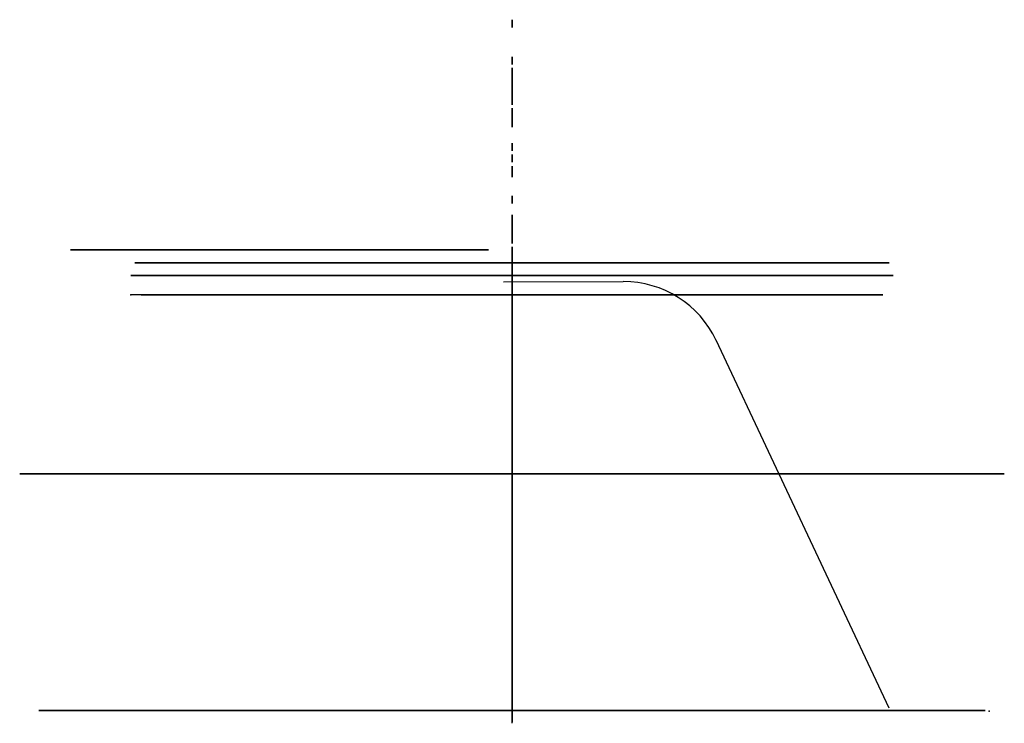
# Model space of a CAD drawing. Header units: centimetres. Extents: x -38.5 to 38.5, y -1 to 54.
import ezdxf

# ---------------------------------------------------------------- set-up
doc = ezdxf.new("R2010")
doc.units = ezdxf.units.CM
doc.header["$MEASUREMENT"] = 0
for name, color, linetype in [('boekske v1_Sketch1', 7, 'Continuous'), ('VincentSheppard_ViviCoffeeTAble77 v1_Sketch1', 7, 'Continuous'), ('VincentSheppard_ViviCoffeeTAble77 v1_Sketch11', 7, 'Continuous'), ('VincentSheppard_ViviCoffeeTAble77 v1_Sketch13', 7, 'Continuous'), ('VincentSheppard_ViviCoffeeTAble77 v1_Sketch14', 7, 'Continuous'), ('VincentSheppard_ViviCoffeeTAble77 v1_Sketch15', 7, 'Continuous'), ('VincentSheppard_ViviCoffeeTAble77 v1_Sketch16', 7, 'Continuous'), ('VincentSheppard_ViviCoffeeTAble77 v1_Sketch17', 7, 'Continuous'), ('VincentSheppard_ViviCoffeeTAble77 v1_Sketch18', 7, 'Continuous'), ('VincentSheppard_ViviCoffeeTAble77 v1_Sketch19', 7, 'Continuous'), ('VincentSheppard_ViviCoffeeTAble77 v1_Sketch2', 7, 'Continuous'), ('VincentSheppard_ViviCoffeeTAble77 v1_Sketch20', 7, 'Continuous'), ('VincentSheppard_ViviCoffeeTAble77 v1_Sketch21', 7, 'Continuous'), ('VincentSheppard_ViviCoffeeTAble77 v1_Sketch22', 7, 'Continuous'), ('VincentSheppard_ViviCoffeeTAble77 v1_Sketch25', 7, 'Continuous'), ('VincentSheppard_ViviCoffeeTAble77 v1_Sketch3', 7, 'Continuous'), ('VincentSheppard_ViviCoffeeTAble77 v1_Sketch4', 7, 'Continuous'), ('VincentSheppard_ViviCoffeeTAble77 v1_Sketch5', 7, 'Continuous'), ('VincentSheppard_ViviCoffeeTAble77 v1_Sketch6', 7, 'Continuous'), ('VincentSheppard_ViviCoffeeTAble77 v1_Sketch7', 7, 'Continuous')]:
    doc.layers.add(name, color=color, linetype=linetype)

# ---------------------------------------------------------------- blocks, each defined once
blk = doc.blocks.new('boekskev1')
at = {"layer": 'boekske v1_Sketch1'}
for p, q in [((10.5, 0, -13.5), (-10.5, 0, -13.5)), ((-10.5, 0, -13.5), (-10.5, 0, 13.5)), ((-10.5, 0, 13.5), (10.5, 0, 13.5)), ((10.5, 0, -13.5), (-10.5, 0, 13.5)), ((-10.5, 0, -13.5), (10.5, 0, 13.5)), ((10.5, 0, 13.5), (10.5, 0, -13.5))]:
    blk.add_line(p, q, dxfattribs=at)
blk.add_point((0, 0), dxfattribs=at)
blk.add_point((0, 0), dxfattribs=at)

msp = doc.modelspace()

# ---------------------------------------------------------------- linework, layer by layer
at = {"layer": 'VincentSheppard_ViviCoffeeTAble77 v1_Sketch1', "extrusion": (0, 1, 0)}
msp.add_circle((0, 0), 37, dxfattribs=at)
at = {"layer": 'VincentSheppard_ViviCoffeeTAble77 v1_Sketch1'}
msp.add_point((0, 0), dxfattribs=at)
at = {"layer": 'VincentSheppard_ViviCoffeeTAble77 v1_Sketch11'}
for p, q in [((0, 34.622), (0, 35.384)), ((0, 35.384), (0, 35.384, 38)), ((0, 33.86), (0, 34.622)), ((0, 34.622), (0, 34.622, 38.307)), ((0, 33), (0, 33.86)), ((0, 33.86), (0, 33.86, 52.5)), ((0, 32.238), (0, 33.098)), ((0, 33.098), (0, 33.098, 52.5)), ((0, 31.476), (0, 32.336)), ((0, 32.336), (0, 32.336, 52.5)), ((0, 30.714), (0, 31.574)), ((0, 31.574), (0, 31.574, 52.5)), ((0, 29.952), (0, 30.812)), ((0, 30.812), (0, 30.812, 52.5)), ((0, 29.19), (0, 30.05)), ((0, 30.05), (0, 30.05, 52.5)), ((0, 28.429), (0, 29.289)), ((0, 29.289), (0, 29.289, 52.5)), ((0, 27.667), (0, 28.527)), ((0, 28.527), (0, 28.527, 52.5)), ((0, 26.905), (0, 27.765)), ((0, 27.765), (0, 27.765, 52.5)), ((0, 26.143), (0, 27.003)), ((0, 27.003), (0, 27.003, 52.5)), ((0, 25.381), (0, 26.241)), ((0, 26.241), (0, 26.241, 52.5)), ((0, 24.619), (0, 25.479)), ((0, 25.479), (0, 25.479, 52.5)), ((0, 23.857), (0, 24.717)), ((0, 24.717), (0, 24.717, 52.5)), ((0, 23.095), (0, 23.955)), ((0, 23.955), (0, 23.955, 52.5)), ((0, 22.333), (0, 23.193)), ((0, 23.193), (0, 23.193, 52.5)), ((0, 21.571), (0, 22.431)), ((0, 22.431), (0, 22.431, 52.5)), ((0, 20.81), (0, 21.67)), ((0, 21.67), (0, 21.67, 52.5)), ((0, 20.048), (0, 20.908)), ((0, 20.908), (0, 20.908, 52.5)), ((0, 19.286), (0, 20.146)), ((0, 20.146), (0, 20.146, 52.5)), ((0, 18.524), (0, 19.384)), ((0, 19.384), (0, 19.384, 52.5)), ((0, 17.762), (0, 18.622)), ((0, 18.622), (0, 18.622, 52.5)), ((0, 17), (0, 17.86)), ((0, 17.86), (0, 17.86, 52.5)), ((0, 16.238), (0, 17.098)), ((0, 17.098), (0, 17.098, 52.5)), ((0, 15.476), (0, 16.336)), ((0, 16.336), (0, 16.336, 52.5)), ((0, 14.714), (0, 15.574)), ((0, 15.574), (0, 15.574, 52.5)), ((0, 13.952), (0, 14.812)), ((0, 14.812), (0, 14.812, 52.5)), ((0, 13.19), (0, 14.05)), ((0, 14.05), (0, 14.05, 52.5)), ((0, 12.429), (0, 13.289)), ((0, 13.289), (0, 13.289, 52.5)), ((0, 11.667), (0, 12.527)), ((0, 12.527), (0, 12.527, 52.5)), ((0, 10.905), (0, 11.765)), ((0, 11.765), (0, 11.765, 52.5)), ((0, 10.143), (0, 11.003)), ((0, 11.003), (0, 11.003, 52.5)), ((0, 9.381), (0, 10.241)), ((0, 10.241), (0, 10.241, 52.5)), ((0, 8.619), (0, 9.479)), ((0, 9.479), (0, 9.479, 52.5)), ((0, 7.857), (0, 8.717)), ((0, 8.717), (0, 8.717, 52.5)), ((0, 7.095), (0, 7.955)), ((0, 7.955), (0, 7.955, 52.5)), ((0, 6.333), (0, 7.193)), ((0, 7.193), (0, 7.193, 52.5)), ((0, 5.571), (0, 6.431)), ((0, 6.431), (0, 6.431, 52.5)), ((0, 4.81), (0, 5.67)), ((0, 5.67), (0, 5.67, 52.5)), ((0, 4.048), (0, 4.908)), ((0, 4.908), (0, 4.908, 52.5)), ((0, 3.286), (0, 4.146)), ((0, 4.146), (0, 4.146, 52.5)), ((0, 2.524), (0, 3.384)), ((0, 3.384), (0, 3.384, 52.5)), ((0, 1.762), (0, 2.622)), ((0, 2.622), (0, 2.622, 52.5)), ((0, 1), (0, 1.86)), ((0, 1.86), (0, 1.86, 52.5)), ((0, 1), (0, 1, 65)), ((0, 1), (0, 0.14)), ((0, 0.14), (0, 0.14, 56)), ((0, 0.14), (0, -0.622)), ((0, -0.622), (0, -0.622, 70))]:
    msp.add_line(p, q, dxfattribs=at)
msp.add_point((0, 0), dxfattribs=at)
at = {"layer": 'VincentSheppard_ViviCoffeeTAble77 v1_Sketch13'}
msp.add_point((0, 0), dxfattribs=at)
at = {"layer": 'VincentSheppard_ViviCoffeeTAble77 v1_Sketch14', "extrusion": (0, 1, 0)}
msp.add_circle((0, 0), 30, dxfattribs=at)
at = {"layer": 'VincentSheppard_ViviCoffeeTAble77 v1_Sketch14'}
msp.add_point((0, 0), dxfattribs=at)
at = {"layer": 'VincentSheppard_ViviCoffeeTAble77 v1_Sketch15'}
msp.add_point((0, 0), dxfattribs=at)
at = {"layer": 'VincentSheppard_ViviCoffeeTAble77 v1_Sketch16'}
for p, q in [((0, -1), (0, 36)), ((0, 1), (0, 0.14)), ((0, 0.14), (0, 0.14, 45))]:
    msp.add_line(p, q, dxfattribs=at)
for p in [(0, 1), (0, 0)]:
    msp.add_point(p, dxfattribs=at)
at = {"layer": 'VincentSheppard_ViviCoffeeTAble77 v1_Sketch17', "extrusion": (0, -1, 0)}
msp.add_circle((0, 0, -32.5), 29, dxfattribs=at)
at = {"layer": 'VincentSheppard_ViviCoffeeTAble77 v1_Sketch17'}
msp.add_point((0, 32.5), dxfattribs=at)
at = {"layer": 'VincentSheppard_ViviCoffeeTAble77 v1_Sketch18'}
msp.add_line((0, 0.14), (0, 0.14, 45), dxfattribs=at)
at = {"layer": 'VincentSheppard_ViviCoffeeTAble77 v1_Sketch18', "extrusion": (1, 0, 0)}
for centre in [(53.69, 4.141), (50.799, 9.955), (49.928, 11.546), (49.725, 11.905), (49.195, 12.831), (48.904, 13.329), (48.64, 13.776), (48.478, 14.046), (48.098, 14.673), (47.641, 15.412), (46.774, 16.771), (46.314, 17.47), (45.895, 18.095), (44.047, 20.708), (43.167, 21.876), (42.254, 23.041), (41.971, 23.391), (39.918, 25.803), (38.452, 27.389), (38.056, 27.799), (37.659, 28.201), (37.243, 28.615), (36.878, 28.97), (36.81, 29.035), (35.93, 29.862), (35.864, 29.923), (35.339, 30.396), (35.291, 30.438), (33.966, 31.57), (33.481, 31.964), (32.782, 32.51), (32.022, 33.077), (29.993, 34.454), (27.349, 35.943), (24.999, 36.969), (22.941, 37.633), (21.122, 38.033), (19.488, 38.242), (17.997, 38.31), (16.617, 38.269), (15.323, 38.143), (14.099, 37.948), (12.784, 37.659), (0.14, 31.261)]:
    msp.add_circle(centre, 0.3, dxfattribs=at)
at = {"layer": 'VincentSheppard_ViviCoffeeTAble77 v1_Sketch18'}
msp.add_open_spline([(0, 35.984, 29.812), (0, 35.294, 30.447), (0, 33.91, 31.663), (0, 31.821, 33.323), (0, 29.011, 35.202), (0, 25.454, 36.959), (0, 21.849, 38.07), (0, 18.192, 38.487), (0, 14.481, 38.186), (0, 10.719, 37.2), (0, 6.91, 35.583), (0, 3.828, 33.828), (0, 1.499, 32.268), (0, -0.062, 31.122), (0, -0.845, 30.522)], degree=5, dxfattribs=at)
msp.add_point((0, 0), dxfattribs=at)
at = {"layer": 'VincentSheppard_ViviCoffeeTAble77 v1_Sketch19'}
msp.add_point((0, 32.5), dxfattribs=at)
at = {"layer": 'VincentSheppard_ViviCoffeeTAble77 v1_Sketch2', "extrusion": (0, 1, 0)}
msp.add_circle((0, 0, 35), 29.5, dxfattribs=at)
at = {"layer": 'VincentSheppard_ViviCoffeeTAble77 v1_Sketch2'}
msp.add_point((0, 35), dxfattribs=at)
at = {"layer": 'VincentSheppard_ViviCoffeeTAble77 v1_Sketch20'}
for p, q in [((29, 32.5), (-29.8, 32.5)), ((0, 32.5, -29.5), (-4.149, 32.5, -35.658)), ((0, 32.5), (0, 32.5, 29.5)), ((0, 32.5, 29.5), (0, 32.5, -29.5)), ((0, 32.5), (29, 32.5))]:
    msp.add_line(p, q, dxfattribs=at)
at = {"layer": 'VincentSheppard_ViviCoffeeTAble77 v1_Sketch20', "extrusion": (0, -1, 0)}
for radius in [29, 28.504]:
    msp.add_circle((0, 0, -32.5), radius, dxfattribs=at)
at = {"layer": 'VincentSheppard_ViviCoffeeTAble77 v1_Sketch20'}
for p in [(-29.8, 32.5), (0, 32.5), (0, 32.5, 29.5), (0, 32.5, -29.5)]:
    msp.add_point(p, dxfattribs=at)
at = {"layer": 'VincentSheppard_ViviCoffeeTAble77 v1_Sketch21'}
for p, q in [((-0.663, 33.5), (8.704, 33.522)), ((0, 32.5), (29, 32.5)), ((29.504, 0.173), (15.96, 28.931))]:
    msp.add_line(p, q, dxfattribs=at)
msp.add_arc((8.723, 25.522), 8, 25.21757, 90.13686, dxfattribs=at)
for p in [(0, 0), (37.318, -0.056)]:
    msp.add_point(p, dxfattribs=at)
at = {"layer": 'VincentSheppard_ViviCoffeeTAble77 v1_Sketch22', "extrusion": (0, -1, 0)}
for centre, radius in [((0, 0, -34), 29.8), ((-24.638, 23.647, -34), 1.25)]:
    msp.add_circle(centre, radius, dxfattribs=at)
at = {"layer": 'VincentSheppard_ViviCoffeeTAble77 v1_Sketch22'}
msp.add_point((0, 34), dxfattribs=at)
at = {"layer": 'VincentSheppard_ViviCoffeeTAble77 v1_Sketch25'}
msp.add_line((0, -0.622), (0, -0.622, 70), dxfattribs=at)
at = {"layer": 'VincentSheppard_ViviCoffeeTAble77 v1_Sketch25', "extrusion": (1, 0, 0)}
for centre in [(35.384, 30.356), (34.622, 31.021), (33.86, 31.657), (33.098, 32.266), (32.336, 32.846), (31.574, 33.398), (30.812, 33.922), (30.05, 34.418), (29.289, 34.885), (28.527, 35.323), (27.765, 35.732), (27.003, 36.112), (26.241, 36.462), (25.479, 36.783), (24.717, 37.073), (23.955, 37.333), (23.193, 37.563), (22.431, 37.762), (21.67, 37.931), (20.908, 38.068), (20.146, 38.175), (19.384, 38.251), (18.622, 38.296), (17.86, 38.31), (17.098, 38.294), (16.336, 38.249), (15.574, 38.174), (14.812, 38.071), (14.05, 37.939), (13.289, 37.779), (12.527, 37.593), (11.765, 37.38), (11.003, 37.141), (10.241, 36.878), (9.479, 36.589), (8.717, 36.277), (7.955, 35.941), (7.193, 35.583), (6.431, 35.202), (5.67, 34.8), (4.908, 34.376), (4.146, 33.931), (3.384, 33.466), (2.622, 32.98), (1.86, 32.474), (1, 31.88), (0.14, 31.261), (-0.622, 30.692)]:
    msp.add_circle(centre, 0.3, dxfattribs=at)
at = {"layer": 'VincentSheppard_ViviCoffeeTAble77 v1_Sketch25'}
msp.add_open_spline([(0, 35.984, 29.812), (0, 35.294, 30.447), (0, 33.91, 31.663), (0, 31.821, 33.323), (0, 29.011, 35.202), (0, 25.454, 36.959), (0, 21.849, 38.07), (0, 18.192, 38.487), (0, 14.481, 38.186), (0, 10.719, 37.2), (0, 6.91, 35.583), (0, 3.828, 33.828), (0, 1.499, 32.268), (0, -0.062, 31.122), (0, -0.845, 30.522)], degree=5, dxfattribs=at)
msp.add_point((0, 0), dxfattribs=at)
at = {"layer": 'VincentSheppard_ViviCoffeeTAble77 v1_Sketch3'}
msp.add_point((0, 0), dxfattribs=at)
at = {"layer": 'VincentSheppard_ViviCoffeeTAble77 v1_Sketch4'}
msp.add_point((0, 0), dxfattribs=at)
at = {"layer": 'VincentSheppard_ViviCoffeeTAble77 v1_Sketch5', "extrusion": (0, 1, 0)}
msp.add_circle((0, 0, 18.5), 38.5, dxfattribs=at)
at = {"layer": 'VincentSheppard_ViviCoffeeTAble77 v1_Sketch5'}
msp.add_point((0, 18.5), dxfattribs=at)
at = {"layer": 'VincentSheppard_ViviCoffeeTAble77 v1_Sketch6'}
for p, q in [((0, 35, -29.5), (0, 35, 29.5)), ((0, 18.5, -38.5), (0, 18.5, 38.5)), ((0, 0, -37), (0, 0, 37))]:
    msp.add_line(p, q, dxfattribs=at)
msp.add_point((0, 0), dxfattribs=at)
at = {"layer": 'VincentSheppard_ViviCoffeeTAble77 v1_Sketch7'}
msp.add_open_spline([(0, 35.984, 29.812), (0, 35.294, 30.447), (0, 33.91, 31.663), (0, 31.821, 33.323), (0, 29.011, 35.202), (0, 25.454, 36.959), (0, 21.849, 38.07), (0, 18.192, 38.487), (0, 14.481, 38.186), (0, 10.719, 37.2), (0, 6.91, 35.583), (0, 3.828, 33.828), (0, 1.499, 32.268), (0, -0.062, 31.122), (0, -0.845, 30.522)], degree=5, dxfattribs=at)
msp.add_open_spline([(0, 35.172, 28.929), (0, 32.76, 31.149), (0, 30.331, 32.952), (0, 27.898, 34.299), (0, 25.638, 35.551), (0, 23.377, 36.403), (0, 21.105, 36.817), (0, 19.026, 37.196), (0, 16.932, 37.206), (0, 14.787, 36.851), (0, 12.344, 36.447), (0, 9.833, 35.572), (0, 7.264, 34.279), (0, 4.848, 33.064), (0, 2.384, 31.485), (0, -0.115, 29.57)], degree=3, knots=[0, 0, 0, 0, 0.214727, 0.214727, 0.214727, 0.414187, 0.414187, 0.414187, 0.596718, 0.596718, 0.596718, 0.804571, 0.804571, 0.804571, 1, 1, 1, 1], dxfattribs=at)
for p in [(0, 35, 29.5), (0, 18.5, 38.5), (0, 0), (0, 0, 37)]:
    msp.add_point(p, dxfattribs=at)

# ---------------------------------------------------------------- block references
at = {"extrusion": (-0.573577, 0, -0.819151), "rotation": 90}
msp.add_blockref('boekskev1', (-36, 17.057, 7.348), dxfattribs=at)

doc.saveas('drawing.dxf')
